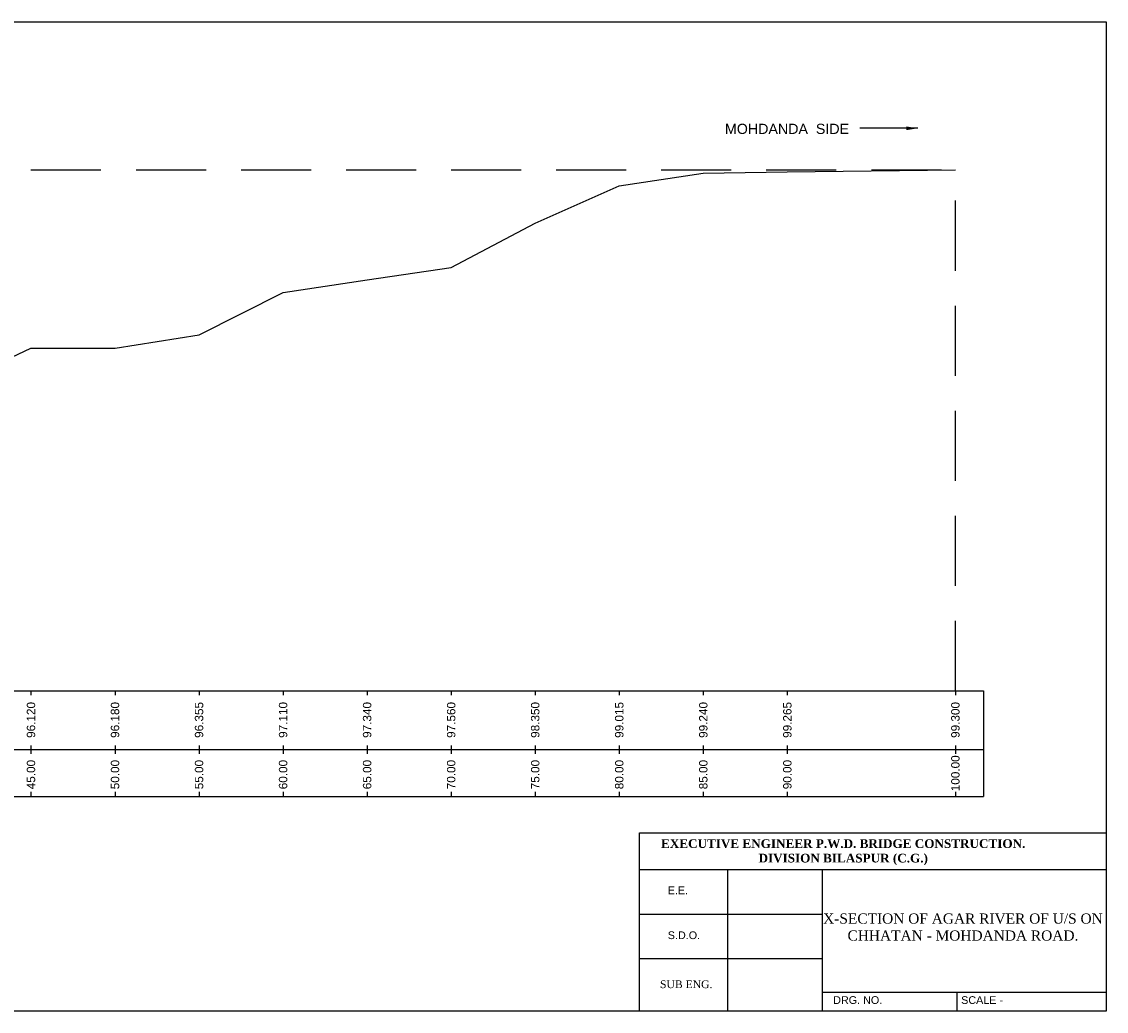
# Model space of a CAD drawing. Header units: millimetres. Extents: x 352577 to 447832, y -407174 to -389514.
# Tile 2 of 4: x 377491 to 396851, y -407174 to -389514. Entities that reach past the tile are written whole.
import ezdxf

# ---------------------------------------------------------------- set-up
doc = ezdxf.new("R2010")
doc.units = ezdxf.units.MM
doc.header["$LTSCALE"] = 1000
doc.header["$MEASUREMENT"] = 0
doc.linetypes.add('HIDDEN', pattern=[0.375, 0.25, -0.125])
doc.layers.add('text', color=7, linetype='Continuous')
doc.styles.get("Standard").update_dxf_attribs({"font": 'arial.ttf', "height": 170})
doc.dimstyles.new('SANJAY', dxfattribs={"dimscale": 2.755, "dimtxt": 20000000001.9985, "dimasz": 42.0275, "dimexe": 15.388, "dimexo": 15.5775, "dimgap": 1.7375, "dimtad": 0, "dimtih": 1, "dimtoh": 1, "dimdec": 0, "dimzin": 0, "dimdsep": 46, "dimtxsty": 'Standard', "dimcen": 4000, "dimclrd": 3, "dimclre": 6, "dimclrt": 1, "dimadec": 0, "dimazin": 0, "dimtfac": 1, "dimtdec": 0, "dimtofl": 0, "dimtmove": 0, "dimatfit": 3, "dimfxl": 1, "dimtolj": 1, "dimtzin": 0, "dimarcsym": 0})

msp = doc.modelspace()

# ---------------------------------------------------------------- linework, layer by layer
for p, q in [((352916, -401458), (394656, -401458)), ((394656, -401458), (394656, -403343)), ((352916, -402505), (394656, -402505)), ((352916, -403343), (394656, -403343))]:
    msp.add_line(p, q)
at = {"layer": 'text', "color": 1, "linetype": 'HIDDEN', "ltscale": 5}
for p in [(355157, -392158), (394157, -401458)]:
    msp.add_line(p, (394157, -392158), dxfattribs=at)
at = {"layer": 'text', "color": 1}
msp.add_lwpolyline([(396851, -407174), (352577, -407174), (352577, -389514), (396851, -389514)], close=True, dxfattribs=at)
msp.add_lwpolyline([(376157, -396048), (377657, -395338), (379157, -395338), (380657, -395103), (382157, -394348), (383657, -394118), (385157, -393898), (386657, -393108), (388157, -392443), (389657, -392218), (391157, -392193), (394157, -392158)], dxfattribs=at)
at = {"layer": 'text'}
for points in [[(377657, -401458), (377657, -401532)], [(379157, -401458), (379157, -401532)], [(380657, -401458), (380657, -401532)], [(382157, -401458), (382157, -401532)], [(383657, -401458), (383657, -401532)], [(385157, -401458), (385157, -401532)], [(386657, -401458), (386657, -401532)], [(388157, -401458), (388157, -401532)], [(389657, -401458), (389657, -401532)], [(391157, -401458), (391157, -401532)], [(394157, -401458), (394157, -401532)], [(377657, -402431), (377657, -402579)], [(377657, -402431), (377657, -402579)], [(379157, -402431), (379157, -402579)], [(379157, -402431), (379157, -402579)], [(380657, -402431), (380657, -402579)], [(380657, -402431), (380657, -402579)], [(382157, -402431), (382157, -402579)], [(382157, -402431), (382157, -402579)], [(383657, -402431), (383657, -402579)], [(383657, -402431), (383657, -402579)], [(385157, -402431), (385157, -402579)], [(385157, -402431), (385157, -402579)], [(386657, -402431), (386657, -402579)], [(386657, -402431), (386657, -402579)], [(388157, -402431), (388157, -402579)], [(388157, -402431), (388157, -402579)], [(389657, -402431), (389657, -402579)], [(389657, -402431), (389657, -402579)], [(391157, -402431), (391157, -402579)], [(391157, -402431), (391157, -402579)], [(394157, -402431), (394157, -402579)], [(394157, -402431), (394157, -402579)], [(377657, -403259), (377657, -403343)], [(379157, -403259), (379157, -403343)], [(380657, -403259), (380657, -403343)], [(382157, -403259), (382157, -403343)], [(383657, -403259), (383657, -403343)], [(385157, -403259), (385157, -403343)], [(386657, -403259), (386657, -403343)], [(388157, -403259), (388157, -403343)], [(389657, -403259), (389657, -403343)], [(391157, -403259), (391157, -403343)], [(394157, -403259), (394157, -403343)], [(388516, -404643), (396851, -404643)], [(390092, -404643), (390092, -407174)], [(391782, -404643), (391782, -405900)], [(388516, -405440), (391782, -405440)], [(391782, -405900), (391782, -407174)], [(388516, -406232), (391782, -406232)], [(391782, -406830), (396851, -406830)], [(394182, -406841), (394182, -407174)]]:
    msp.add_lwpolyline(points, dxfattribs=at)
msp.add_lwpolyline([(388516, -403989), (396851, -403989), (396851, -407174), (388516, -407174)], close=True, dxfattribs=at)

# ---------------------------------------------------------------- texts
for s, p in [('96.120', (377732, -402295)), ('96.180', (379232, -402295)), ('96.355', (380732, -402295)), ('97.110', (382232, -402295)), ('97.340', (383732, -402295)), ('97.560', (385232, -402295)), ('98.350', (386732, -402295)), ('99.015', (388232, -402295)), ('99.240', (389732, -402295)), ('99.265', (391232, -402295)), ('99.300', (394232, -402295)), ('100.00', (394232, -403247)), ('45.00', (377732, -403212)), ('50.00', (379232, -403212)), ('55.00', (380732, -403212)), ('60.00', (382232, -403212)), ('65.00', (383732, -403212)), ('70.00', (385232, -403212)), ('75.00', (386732, -403212)), ('80.00', (388232, -403212)), ('85.00', (389732, -403212)), ('90.00', (391232, -403212))]:
    msp.add_text(s, height=150, rotation=90, dxfattribs=at).set_placement(p)
for s, insert, char_height, width, attachment_point in [('MOHDANDA  SIDE', (391152, -391336), 181.86, 39939.33, 2), ('{\\fTimes New Roman|b1|i0|c0|p18;\\H1.273x;EXECUTIVE ENGINEER P.W.D. BRIDGE CONSTRUCTION. \\PDIVISION BILASPUR (C.G.)}', (392155, -404104), 121.98, 10706.66, 2), ('E.E.', (389022, -404947), 137.6, 2379.51, 1), ('{\\fTimes New Roman|b0|i0|c0|p18;X-SECTION OF AGAR RIVER OF U/S ON\\PCHHATAN - MOHDANDA ROAD.}', (394292, -405428), 181.86, 12253.42, 2), ('S.D.O.', (389024, -405748), 137.6, 2379.51, 1), ('{\\fTimes New Roman|b0|i0|c0|p18;SUB ENG.}', (388885, -406623), 137.62, 2379.51, 1), ('DRG. NO. ', (391976, -406905), 137.6, 2379.51, 1), ('SCALE -\\P^I', (394260, -406905), 137.6, 2379.51, 1)]:
    msp.add_mtext(s, dxfattribs=dict(at, insert=insert, char_height=char_height, width=width, attachment_point=attachment_point))

# ---------------------------------------------------------------- leaders
at = {"layer": 'text', "color": 1}
msp.add_leader([(393484, -391417), (392453, -391417)], dimstyle='SANJAY', override={"dimscale": 1, "dimtxt": 200, "dimasz": 200, "dimexe": 100, "dimexo": 100, "dimgap": 30, "dimtad": 0, "dimtih": 0, "dimtoh": 0, "dimcen": -1000, "dimclre": 3, "dimclrt": 7}, dxfattribs=at)

doc.saveas('drawing.dxf')
